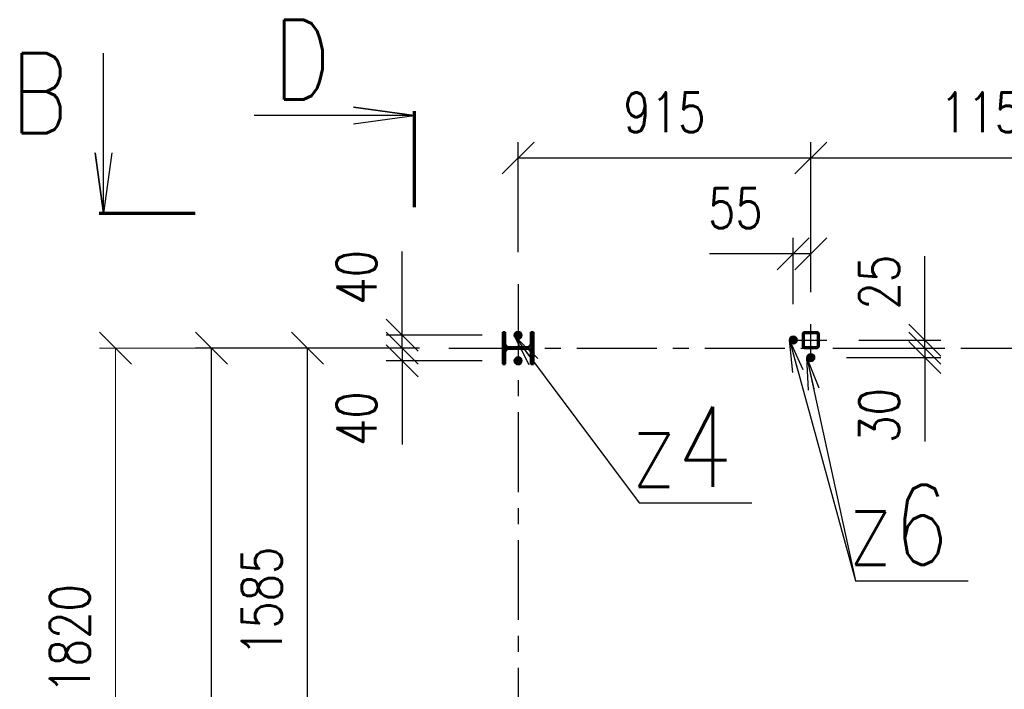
# Paper-space layout 'Layout1' of a CAD drawing. Extents: x -2 to 935, y -36 to 422.
# Tile 16 of 63: x 105 to 166, y 334 to 376. Entities that reach past the tile are written whole.
import ezdxf
from ezdxf.enums import TextEntityAlignment as Align

# ---------------------------------------------------------------- set-up
doc = ezdxf.new("R2010")
doc.units = 0
for name, pattern in [('ACAD_ISO02W100', [15, 12, -3]), ('ACAD_ISO04W100', [30.5, 24, -3, 0.5, -3]), ('HP_01_CER_B', [8, 5, -1, 1, -1])]:
    doc.linetypes.add(name, pattern=pattern)
doc.layers.get('0').update_dxf_attribs({"linetype": 'CONTINUOUS'})
doc.layers.get('DEFPOINTS').update_dxf_attribs({"color": 132, "linetype": 'CONTINUOUS'})
for name, color, linetype, lineweight in [('SS_KOTVY', 2, 'CONTINUOUS', 35), ('SS_KOTY', 3, 'CONTINUOUS', 25), ('SS_OSY_025', 7, 'HP_01_CER_B', 25), ('SS_PLNA_025', 7, 'CONTINUOUS', 25), ('SS_PODKLADY_KOTY', 251, 'CONTINUOUS', 13), ('SS_POPIS_PROFILU', 13, 'CONTINUOUS', 25), ('SS_REZ', 6, 'CONTINUOUS', 70), ('SS_SLOUPY', 143, 'CONTINUOUS', 50), ('SS_SRAFY', 8, 'CONTINUOUS', 18), ('SS_TEXT7', 6, 'CONTINUOUS', 70), ('SS_ZTUŽENÍ', 81, 'CONTINUOUS', 50)]:
    doc.layers.add(name, color=color, linetype=linetype, lineweight=lineweight)
doc.styles.add('ROMANS', font='romans.shx', dxfattribs={"width": 0.8})
doc.styles.add('romans.shx', font='romans.shx', dxfattribs={"height": 5})
doc.dimstyles.new('A-1_(2.5)_50AS', dxfattribs={"dimtxt": 2.5, "dimasz": 2, "dimexe": 1, "dimexo": 2, "dimgap": 0, "dimtad": 0, "dimdec": 1, "dimlfac": 50, "dimrnd": 1, "dimtxsty": 'ROMANS', "dimblk1": 'OBLIQUE', "dimblk2": 'OBLIQUE', "dimsah": 1, "dimcen": 2, "dimclrd": 256, "dimclre": 256, "dimclrt": 256, "dimadec": 1, "dimazin": 2, "dimtfac": 0.714286, "dimtdec": 1, "dimtmove": 0, "dimatfit": 3, "dimldrblk": 'OPEN', "dimfxl": 1, "dimtvp": 1.142857, "dimtfill": 1, "dimtolj": 1, "dimlwd": -1, "dimlwe": -1, "dimarcsym": 0})
pattern_1 = [(45, (134.72772, 245.660837), (-0.04490128, 0.04490128), [])]

# ---------------------------------------------------------------- blocks, each defined once
blk = doc.blocks.new('*U11')
at = {"layer": 'SS_PLNA_025'}
blk.add_lwpolyline([(-5.2, 3.775), (-5.724, 0), (-6.247, 3.775), (-5.724, 0), (-5.724, 10)], dxfattribs=at)
at = {"layer": 'SS_REZ'}
blk.add_line((-5.991, 0), (0, 0), dxfattribs=at)
at = {"layer": 'SS_TEXT7', "style": 'ROMANS', "width": 0.8}
blk.add_attdef('REZv', text='', height=5, dxfattribs=at).set_placement((-9.724, 5), align=Align.CENTER)
blk = doc.blocks.new('*U15')
at = {"layer": 'SS_PLNA_025'}
blk.add_lwpolyline([(-3.775, 5.2), (0, 5.724), (-3.775, 6.247), (0, 5.724), (-10, 5.724)], dxfattribs=at)
at = {"layer": 'SS_REZ'}
blk.add_line((0, 5.991), (0, 0), dxfattribs=at)
at = {"layer": 'SS_TEXT7', "style": 'ROMANS', "width": 0.8}
blk.add_attdef('REZs', text='', height=5, dxfattribs=at).set_placement((-7, 6.724), align=Align.CENTER)
blk = doc.blocks.new('0KRIZ(Z)')
at = {"color": 0, "linetype": 'ByBlock', "ltscale": 0.5}
for p, q in [((0, -0.5), (0, 0.5)), ((-0.5, 0), (0.5, 0)), ((0, 0), (0, 0, 1))]:
    blk.add_line(p, q, dxfattribs=at)
blk = doc.blocks.new('_Oblique')
at = {"color": 0, "linetype": 'ByBlock', "lineweight": -2}
blk.add_line((-0.5, -0.5), (0.5, 0.5), dxfattribs=at)
blk = doc.blocks.new('*D45')
at = {"layer": 'DEFPOINTS', "color": 0, "transparency": 16777216}
for p in [(122.562, 355.461), (131.405, 355.461), (134.268, 323.761)]:
    blk.add_point(p, dxfattribs=at)
at = {"layer": 'SS_KOTY', "transparency": 16777216}
for p, q in [((129.405, 355.461), (121.562, 355.461)), ((122.562, 323.761), (122.562, 355.461)), ((132.268, 323.761), (121.562, 323.761))]:
    blk.add_line(p, q, dxfattribs=at)
at = {"layer": 'SS_KOTY', "transparency": 16777216, "xscale": 2, "yscale": 2, "zscale": 2}
for p, rotation in [((122.562, 355.461), 90), ((122.562, 323.761), 270)]:
    blk.add_blockref('_Oblique', p, dxfattribs=dict(at, rotation=rotation))
at = {"layer": 'SS_KOTY', "transparency": 16777216, "insert": (119.705, 339.611), "char_height": 2.5, "attachment_point": 5, "rotation": 90, "style": 'ROMANS', "bg_fill": 3, "box_fill_scale": 1.1, "bg_fill_color": 256, "bg_fill_true_color": 13158600, "bg_fill_transparency": 0}
blk.add_mtext('\\A1;1585', dxfattribs=at)
blk = doc.blocks.new('_OPEN')
at = {"color": 0, "linetype": 'ByBlock'}
for p, q in [((-1, 0.167), (0, 0)), ((0, 0), (-1, -0.167)), ((0, 0), (-1, 0))]:
    blk.add_line(p, q, dxfattribs=at)
blk = doc.blocks.new('*D51')
at = {"layer": 'DEFPOINTS', "color": 0, "transparency": 16777216}
for p in [(116.562, 355.461), (131.565, 355.461), (131.565, 245.661)]:
    blk.add_point(p, dxfattribs=at)
at = {"layer": 'SS_KOTY', "transparency": 16777216}
for p, q in [((129.565, 355.461), (115.562, 355.461)), ((116.562, 245.661), (116.562, 355.461)), ((129.565, 245.661), (115.562, 245.661))]:
    blk.add_line(p, q, dxfattribs=at)
at = {"layer": 'SS_KOTY', "transparency": 16777216, "xscale": 2, "yscale": 2, "zscale": 2}
for p, rotation in [((116.562, 355.461), 90), ((116.562, 245.661), 270)]:
    blk.add_blockref('_Oblique', p, dxfattribs=dict(at, rotation=rotation))
at = {"layer": 'SS_KOTY', "transparency": 16777216, "insert": (113.705, 300.561), "char_height": 2.5, "attachment_point": 5, "rotation": 90, "style": 'ROMANS', "bg_fill": 3, "box_fill_scale": 1.1, "bg_fill_color": 256, "bg_fill_true_color": 13158600, "bg_fill_transparency": 0}
blk.add_mtext('\\A1;5490', dxfattribs=at)
blk = doc.blocks.new('*D65')
at = {"layer": 'DEFPOINTS', "color": 0, "transparency": 16777216}
for p in [(152.928, 361.35), (154.028, 356.961), (152.928, 356.201, 0.7)]:
    blk.add_point(p, dxfattribs=at)
at = {"layer": 'SS_KOTY', "transparency": 16777216}
for p, q in [((152.928, 358.201), (152.928, 362.35)), ((154.028, 358.961), (154.028, 362.35)), ((152.928, 361.35), (147.69, 361.35)), ((154.028, 361.35), (152.928, 361.35))]:
    blk.add_line(p, q, dxfattribs=at)
at = {"layer": 'SS_KOTY', "transparency": 16777216, "xscale": 2, "yscale": 2, "zscale": 2, "rotation": 180}
blk.add_blockref('_Oblique', (152.928, 361.35), dxfattribs=at)
at = {"layer": 'SS_KOTY', "transparency": 16777216, "xscale": 2, "yscale": 2, "zscale": 2}
blk.add_blockref('_Oblique', (154.028, 361.35), dxfattribs=at)
at = {"layer": 'SS_KOTY', "transparency": 16777216, "insert": (149.309, 364.207), "char_height": 2.5, "attachment_point": 5, "style": 'ROMANS', "bg_fill": 3, "box_fill_scale": 1.1, "bg_fill_color": 256, "bg_fill_true_color": 13158600, "bg_fill_transparency": 0}
blk.add_mtext('\\A1;55', dxfattribs=at)
blk = doc.blocks.new('*D67')
at = {"layer": 'DEFPOINTS', "color": 0, "transparency": 16777216}
for p in [(154.028, 367.35), (135.728, 359.449), (154.028, 356.961)]:
    blk.add_point(p, dxfattribs=at)
at = {"layer": 'SS_KOTY', "transparency": 16777216}
for p, q in [((135.728, 361.449), (135.728, 368.35)), ((154.028, 358.961), (154.028, 368.35)), ((135.728, 367.35), (154.028, 367.35))]:
    blk.add_line(p, q, dxfattribs=at)
at = {"layer": 'SS_KOTY', "transparency": 16777216, "xscale": 2, "yscale": 2, "zscale": 2, "rotation": 180}
blk.add_blockref('_Oblique', (135.728, 367.35), dxfattribs=at)
at = {"layer": 'SS_KOTY', "transparency": 16777216, "xscale": 2, "yscale": 2, "zscale": 2}
blk.add_blockref('_Oblique', (154.028, 367.35), dxfattribs=at)
at = {"layer": 'SS_KOTY', "transparency": 16777216, "insert": (144.878, 370.207), "char_height": 2.5, "attachment_point": 5, "style": 'ROMANS', "bg_fill": 3, "box_fill_scale": 1.1, "bg_fill_color": 256, "bg_fill_true_color": 13158600, "bg_fill_transparency": 0}
blk.add_mtext('\\A1;915', dxfattribs=at)
blk = doc.blocks.new('*D68')
at = {"layer": 'DEFPOINTS', "color": 0, "transparency": 16777216}
for p in [(177.028, 367.35), (154.028, 356.961), (177.028, 356.961)]:
    blk.add_point(p, dxfattribs=at)
at = {"layer": 'SS_KOTY', "transparency": 16777216}
for p, q in [((154.028, 358.961), (154.028, 368.35)), ((177.028, 358.961), (177.028, 368.35)), ((154.028, 367.35), (177.028, 367.35))]:
    blk.add_line(p, q, dxfattribs=at)
at = {"layer": 'SS_KOTY', "transparency": 16777216, "xscale": 2, "yscale": 2, "zscale": 2, "rotation": 180}
blk.add_blockref('_Oblique', (154.028, 367.35), dxfattribs=at)
at = {"layer": 'SS_KOTY', "transparency": 16777216, "xscale": 2, "yscale": 2, "zscale": 2}
blk.add_blockref('_Oblique', (177.028, 367.35), dxfattribs=at)
at = {"layer": 'SS_KOTY', "transparency": 16777216, "insert": (165.528, 370.207), "char_height": 2.5, "attachment_point": 5, "style": 'ROMANS', "bg_fill": 3, "box_fill_scale": 1.1, "bg_fill_color": 256, "bg_fill_true_color": 13158600, "bg_fill_transparency": 0}
blk.add_mtext('\\A1;1150', dxfattribs=at)
blk = doc.blocks.new('*D76')
at = {"layer": 'DEFPOINTS', "color": 0, "transparency": 16777216}
for p in [(131.405, 355.461), (128.483, 354.661), (135.488, 354.661, 0.65)]:
    blk.add_point(p, dxfattribs=at)
at = {"layer": 'SS_KOTY', "transparency": 16777216}
for p, q in [((129.405, 355.461), (127.483, 355.461)), ((128.483, 355.461), (128.483, 354.661)), ((133.488, 354.661), (127.483, 354.661)), ((128.483, 354.661), (128.483, 349.423))]:
    blk.add_line(p, q, dxfattribs=at)
at = {"layer": 'SS_KOTY', "transparency": 16777216, "xscale": 2, "yscale": 2, "zscale": 2}
for p, rotation in [((128.483, 355.461), 90), ((128.483, 354.661), 270)]:
    blk.add_blockref('_Oblique', p, dxfattribs=dict(at, rotation=rotation))
at = {"layer": 'SS_KOTY', "transparency": 16777216, "insert": (125.626, 351.042), "char_height": 2.5, "attachment_point": 5, "rotation": 90, "style": 'ROMANS', "bg_fill": 3, "box_fill_scale": 1.1, "bg_fill_color": 256, "bg_fill_true_color": 13158600, "bg_fill_transparency": 0}
blk.add_mtext('\\A1;40', dxfattribs=at)
blk = doc.blocks.new('*D77')
at = {"layer": 'DEFPOINTS', "color": 0, "transparency": 16777216}
for p in [(128.483, 356.261), (135.488, 356.261, 0.8), (131.405, 355.461)]:
    blk.add_point(p, dxfattribs=at)
at = {"layer": 'SS_KOTY', "transparency": 16777216}
for p, q in [((128.483, 356.261), (128.483, 361.499)), ((133.488, 356.261), (127.483, 356.261)), ((128.483, 355.461), (128.483, 356.261)), ((129.405, 355.461), (127.483, 355.461))]:
    blk.add_line(p, q, dxfattribs=at)
at = {"layer": 'SS_KOTY', "transparency": 16777216, "xscale": 2, "yscale": 2, "zscale": 2}
for p, rotation in [((128.483, 356.261), 90), ((128.483, 355.461), 270)]:
    blk.add_blockref('_Oblique', p, dxfattribs=dict(at, rotation=rotation))
at = {"layer": 'SS_KOTY', "transparency": 16777216, "insert": (125.626, 359.88), "char_height": 2.5, "attachment_point": 5, "rotation": 90, "style": 'ROMANS', "bg_fill": 3, "box_fill_scale": 1.1, "bg_fill_color": 256, "bg_fill_true_color": 13158600, "bg_fill_transparency": 0}
blk.add_mtext('\\A1;40', dxfattribs=at)
blk = doc.blocks.new('*D78')
at = {"layer": 'DEFPOINTS', "color": 0, "transparency": 16777216}
for p in [(155.028, 355.961), (161.165, 355.961), (154.528, 355.461)]:
    blk.add_point(p, dxfattribs=at)
at = {"layer": 'SS_KOTY', "transparency": 16777216}
for p, q in [((161.165, 355.961), (161.165, 361.199)), ((157.028, 355.961), (162.165, 355.961)), ((161.165, 355.461), (161.165, 355.961)), ((156.528, 355.461), (162.165, 355.461))]:
    blk.add_line(p, q, dxfattribs=at)
at = {"layer": 'SS_KOTY', "transparency": 16777216, "xscale": 2, "yscale": 2, "zscale": 2}
for p, rotation in [((161.165, 355.961), 90), ((161.165, 355.461), 270)]:
    blk.add_blockref('_Oblique', p, dxfattribs=dict(at, rotation=rotation))
at = {"layer": 'SS_KOTY', "transparency": 16777216, "insert": (158.308, 359.58), "char_height": 2.5, "attachment_point": 5, "rotation": 90, "style": 'ROMANS', "bg_fill": 3, "box_fill_scale": 1.1, "bg_fill_color": 256, "bg_fill_true_color": 13158600, "bg_fill_transparency": 0}
blk.add_mtext('\\A1;25', dxfattribs=at)
blk = doc.blocks.new('*D79')
at = {"layer": 'DEFPOINTS', "color": 0, "transparency": 16777216}
for p in [(154.528, 355.461), (154.268, 354.861, 0.7), (161.165, 354.861)]:
    blk.add_point(p, dxfattribs=at)
at = {"layer": 'SS_KOTY', "transparency": 16777216}
for p, q in [((156.528, 355.461), (162.165, 355.461)), ((161.165, 355.461), (161.165, 354.861)), ((156.268, 354.861), (162.165, 354.861)), ((161.165, 354.861), (161.165, 349.623))]:
    blk.add_line(p, q, dxfattribs=at)
at = {"layer": 'SS_KOTY', "transparency": 16777216, "xscale": 2, "yscale": 2, "zscale": 2}
for p, rotation in [((161.165, 355.461), 90), ((161.165, 354.861), 270)]:
    blk.add_blockref('_Oblique', p, dxfattribs=dict(at, rotation=rotation))
at = {"layer": 'SS_KOTY', "transparency": 16777216, "insert": (158.308, 351.242), "char_height": 2.5, "attachment_point": 5, "rotation": 90, "style": 'ROMANS', "bg_fill": 3, "box_fill_scale": 1.1, "bg_fill_color": 256, "bg_fill_true_color": 13158600, "bg_fill_transparency": 0}
blk.add_mtext('\\A1;30', dxfattribs=at)
blk = doc.blocks.new('*D88')
at = {"layer": 'DEFPOINTS', "color": 0, "transparency": 16777216}
for p in [(110.562, 355.461), (131.405, 355.461), (135.728, 319.061)]:
    blk.add_point(p, dxfattribs=at)
at = {"layer": 'SS_PODKLADY_KOTY', "transparency": 16777216}
for p, q in [((129.405, 355.461), (109.562, 355.461)), ((110.562, 319.061), (110.562, 355.461)), ((133.728, 319.061), (109.562, 319.061))]:
    blk.add_line(p, q, dxfattribs=at)
at = {"layer": 'SS_PODKLADY_KOTY', "transparency": 16777216, "xscale": 2, "yscale": 2, "zscale": 2}
for p, rotation in [((110.562, 355.461), 90), ((110.562, 319.061), 270)]:
    blk.add_blockref('_Oblique', p, dxfattribs=dict(at, rotation=rotation))
at = {"layer": 'SS_PODKLADY_KOTY', "transparency": 16777216, "insert": (107.705, 337.261), "char_height": 2.5, "attachment_point": 5, "rotation": 90, "style": 'ROMANS', "bg_fill": 3, "box_fill_scale": 1.1, "bg_fill_color": 256, "bg_fill_true_color": 13158600, "bg_fill_transparency": 0}
blk.add_mtext('\\A1;1820', dxfattribs=at)

psp = doc.layouts.get("Layout1")

# ---------------------------------------------------------------- linework, layer by layer
at = {"layer": 'SS_KOTVY', "color": 1, "linetype": 'Continuous', "ltscale": 0.25}
for p, q in [((152.8182, 355.7712), (153.0372, 355.7712)), ((153.9182, 355.0505), (153.8087, 354.8608)), ((153.8087, 354.8608), (153.9182, 354.6712))]:
    psp.add_line(p, q, dxfattribs=at)
at = {"layer": 'SS_OSY_025'}
for p, q in [((135.7277, 359.4492), (135.7277, 242.8839)), ((131.4048, 355.4608), (234.3736, 355.4608))]:
    psp.add_line(p, q, dxfattribs=at)
at = {"layer": 'SS_POPIS_PROFILU', "color": 0, "linetype": 'ByBlock'}
psp.add_line((153.8875, 352.8283), (153.7878, 354.8534), dxfattribs=at)
at = {"layer": 'SS_SLOUPY', "color": 1, "linetype": 'Continuous', "ltscale": 0.25}
for p, q in [((136.5277, 356.4608), (136.6877, 356.4608)), ((136.5277, 356.4608), (136.5277, 355.7508)), ((136.6877, 354.4608), (136.6877, 356.4608)), ((136.5277, 355.1708), (136.5277, 354.4608)), ((136.5277, 354.4608), (136.6877, 354.4608))]:
    psp.add_line(p, q, dxfattribs=at)
at = {"layer": 'SS_SLOUPY', "color": 1, "linetype": 'Continuous', "ltscale": 0.25, "extrusion": (-9.81055e-16, 2.36848e-15, -1)}
psp.add_arc((-136.2877, 355.7508), 0.24, 180, 270, dxfattribs=at)
at = {"layer": 'SS_SLOUPY', "color": 1, "linetype": 'Continuous', "ltscale": 0.25, "extrusion": (-9.81055e-16, -2.36848e-15, -1)}
psp.add_arc((-136.2877, 355.1708), 0.24, 90, 180, dxfattribs=at)
at = {"layer": 'SS_ZTUŽENÍ', "color": 1, "linetype": 'Continuous', "ltscale": 0.25}
psp.add_arc((153.6477, 355.5808), 0.12, 180, 270, dxfattribs=at)
at = {"layer": 'SS_ZTUŽENÍ', "color": 1, "linetype": 'Continuous', "ltscale": 0.25, "extrusion": (0, 0, -1)}
psp.add_arc((-153.6477, 355.5808), 0.06, 270, 0, dxfattribs=at)

# ---------------------------------------------------------------- block references
at = {"layer": 'SS_OSY_025', "xscale": 2, "yscale": 2, "zscale": 2}
psp.add_blockref('0KRIZ(Z)', (154.0277, 355.9608), dxfattribs=at)
at = {"layer": 'SS_REZ'}
for name, p, values in [('*U15', (129.2227, 364.2806), {'REZs': 'D'}), ('*U11', (115.537, 363.9001), {'REZv': 'B'})]:
    psp.add_blockref(name, p, dxfattribs=at).add_auto_attribs(values)

# ---------------------------------------------------------------- texts
at = {"layer": 'SS_POPIS_PROFILU', "color": 4, "style": 'romans.shx', "width": 0.8}
for s, p in [('z4', (142.7661, 346.7776)), ('z6', (156.3043, 341.8913)), ('z6', (156.3043, 341.8913))]:
    psp.add_text(s, height=5, dxfattribs=at).set_placement(p)

# ---------------------------------------------------------------- next in the draw order: dimensions: what is measured, and where the dimension line sits
at = {"layer": 'SS_KOTY'}
dim = psp.add_linear_dim(base=(152.9277, 361.3496), p1=(154.0277, 356.9608), p2=(152.9277, 356.2008, 0.7), dimstyle='A-1_(2.5)_50AS', dxfattribs=at)
dim.commit()
dim.dimension.update_dxf_attribs({"geometry": '*D65', "text_midpoint": (149.3087, 364.2067)})
dim = psp.add_linear_dim(base=(122.5622, 355.4608), p1=(134.2677, 323.7608), p2=(131.4048, 355.4608), angle=90, dimstyle='A-1_(2.5)_50AS', override={"dimtmove": 1}, dxfattribs=at)
dim.commit()
dim.dimension.update_dxf_attribs({"geometry": '*D45', "text_midpoint": (119.705, 339.6108)})

# ---------------------------------------------------------------- next in the draw order: linework, layer by layer
at = {"layer": 'SS_KOTVY', "color": 7, "linetype": 'ACAD_ISO04W100', "ltscale": 0.25}
for p, q in [((152.6877, 355.9608), (153.1677, 355.9608)), ((152.8077, 355.9608), (153.0477, 355.9608)), ((152.9277, 356.2008), (152.9277, 355.7208)), ((152.9277, 356.0808), (152.9277, 355.8408)), ((152.9277, 355.9608), (152.9277, 355.9608))]:
    psp.add_line(p, q, dxfattribs=at)
at = {"layer": 'SS_KOTVY', "color": 1, "linetype": 'Continuous', "ltscale": 0.25}
for p, q in [((152.8182, 356.1505), (152.7087, 355.9608)), ((152.7087, 355.9608), (152.8182, 355.7712)), ((153.0372, 356.1505), (152.8182, 356.1505)), ((153.1467, 355.9608), (153.0372, 356.1505)), ((153.0372, 355.7712), (153.1467, 355.9608))]:
    psp.add_line(p, q, dxfattribs=at)
for radius in [0.24, 0.12]:
    psp.add_circle((152.9277, 355.9608), radius, dxfattribs=at)
at = {"layer": 'SS_POPIS_PROFILU', "color": 0, "linetype": 'ByBlock'}
for p, q in [((152.8964, 353.9366), (152.6878, 355.9534)), ((152.6878, 355.9534), (153.5392, 354.1133)), ((152.6878, 355.9534), (153.2178, 354.0249))]:
    psp.add_line(p, q, dxfattribs=at)
at = {"layer": 'SS_ZTUŽENÍ', "color": 1, "linetype": 'Continuous', "ltscale": 0.25}
for p, q in [((153.5277, 356.3408), (153.5277, 355.5808)), ((153.5877, 355.5808), (153.5877, 356.3408))]:
    psp.add_line(p, q, dxfattribs=at)
at = {"layer": 'SS_ZTUŽENÍ', "color": 3, "linetype": 'ACAD_ISO02W100', "ltscale": 0.25}
psp.add_circle((152.9277, 355.9608), 0.14, dxfattribs=at)
at = {"layer": 'SS_ZTUŽENÍ', "color": 1, "linetype": 'Continuous', "ltscale": 0.25}
psp.add_arc((153.6477, 356.3408), 0.12, 90, 180, dxfattribs=at)
at = {"layer": 'SS_ZTUŽENÍ', "color": 1, "linetype": 'Continuous', "ltscale": 0.25, "extrusion": (0, 0, -1)}
psp.add_arc((-153.6477, 356.3408), 0.06, 0, 90, dxfattribs=at)

# ---------------------------------------------------------------- next in the draw order: dimensions: what is measured, and where the dimension line sits
at = {"layer": 'SS_KOTY'}
dim = psp.add_linear_dim(base=(154.0277, 367.3496), p1=(135.7277, 359.4492), p2=(154.0277, 356.9608), dimstyle='A-1_(2.5)_50AS', dxfattribs=at)
dim.commit()
dim.dimension.update_dxf_attribs({"geometry": '*D67', "text_midpoint": (144.8777, 370.2067)})
dim = psp.add_linear_dim(base=(116.5622, 355.4608), p1=(131.5648, 245.6608), p2=(131.5648, 355.4608), angle=90, dimstyle='A-1_(2.5)_50AS', dxfattribs=at)
dim.commit()
dim.dimension.update_dxf_attribs({"geometry": '*D51', "text_midpoint": (113.705, 300.5608)})

# ---------------------------------------------------------------- next in the draw order: dimensions: what is measured, and where the dimension line sits
dim = psp.add_linear_dim(base=(177.0277, 367.3496), p1=(154.0277, 356.9608), p2=(177.0277, 356.9608), dimstyle='A-1_(2.5)_50AS', override={"dimtmove": 1}, dxfattribs=at)
dim.commit()
dim.dimension.update_dxf_attribs({"geometry": '*D68', "text_midpoint": (165.5277, 370.2067)})
dim = psp.add_linear_dim(base=(128.4835, 354.6608), p1=(131.4048, 355.4608), p2=(135.4877, 354.6608, 0.65), angle=90, dimstyle='A-1_(2.5)_50AS', dxfattribs=at)
dim.commit()
dim.dimension.update_dxf_attribs({"geometry": '*D76', "text_midpoint": (125.6263, 351.0418)})

# ---------------------------------------------------------------- next in the draw order: dimensions: what is measured, and where the dimension line sits
for base, p1, p2, picture, middle in [((128.4835, 356.2608), (131.4048, 355.4608), (135.4877, 356.2608, 0.8), '*D77', (125.6263, 359.8799)), ((161.165, 355.9608), (154.5277, 355.4608), (155.0277, 355.9608), '*D78', (158.3079, 359.5799))]:
    dim = psp.add_linear_dim(base=base, p1=p1, p2=p2, angle=90, dimstyle='A-1_(2.5)_50AS', dxfattribs=at)
    dim.commit()
    dim.dimension.update_dxf_attribs({"geometry": picture, "text_midpoint": middle})

# ---------------------------------------------------------------- next in the draw order: dimensions: what is measured, and where the dimension line sits
dim = psp.add_linear_dim(base=(161.165, 354.8608), p1=(154.5277, 355.4608), p2=(154.2677, 354.8608, 0.7), angle=90, dimstyle='A-1_(2.5)_50AS', dxfattribs=at)
dim.commit()
dim.dimension.update_dxf_attribs({"geometry": '*D79', "text_midpoint": (158.3079, 351.2418)})
at = {"layer": 'SS_PODKLADY_KOTY'}
dim = psp.add_linear_dim(base=(110.5622, 355.4608), p1=(135.7277, 319.0608), p2=(131.4048, 355.4608), angle=90, dimstyle='A-1_(2.5)_50AS', override={"dimtmove": 1}, dxfattribs=at)
dim.commit()
dim.dimension.update_dxf_attribs({"geometry": '*D88', "text_midpoint": (107.705, 337.2608)})

# ---------------------------------------------------------------- next in the draw order: hatches: boundary and pattern name
at = {"layer": 'SS_SRAFY'}
h = psp.add_hatch(dxfattribs=at)
h.set_pattern_fill('ANSI31', color=5, scale=0.02, style=0)
h.set_pattern_definition(pattern_1)
h.paths.add_polyline_path([(134.9277, 356.4608), (134.7677, 356.4608), (134.7677, 354.4608), (134.9277, 354.4608), (134.9277, 355.1708, -0.4142136), (135.1677, 355.4108), (136.2877, 355.4108, -0.4142136), (136.5277, 355.1708), (136.5277, 354.4608), (136.6877, 354.4608), (136.6877, 356.4608), (136.5277, 356.4608), (136.5277, 355.7508, -0.4142136), (136.2877, 355.5108), (135.1677, 355.5108, -0.4142136), (134.9277, 355.7508)], flags=0)
h = psp.add_hatch(dxfattribs=at)
h.set_pattern_fill('ANSI31', color=5, scale=0.02, style=0)
h.set_pattern_definition(pattern_1)
h.paths.add_polyline_path([(154.4077, 356.4608), (153.6477, 356.4608, 0.4142136), (153.5277, 356.3408), (153.5277, 355.5808, 0.4142136), (153.6477, 355.4608), (154.4077, 355.4608, 0.4142136), (154.5277, 355.5808), (154.5277, 356.3408, 0.4142136)], flags=0)
h.paths.add_polyline_path([(154.4677, 356.3408), (154.4677, 355.5808, -0.4142136), (154.4077, 355.5208), (153.6477, 355.5208, -0.4142136), (153.5877, 355.5808), (153.5877, 356.3408, -0.4142136), (153.6477, 356.4008), (154.4077, 356.4008, -0.4142136)], flags=0)

# ---------------------------------------------------------------- next in the draw order: linework, layer by layer
at = {"layer": 'SS_KOTVY', "color": 1, "linetype": 'Continuous', "ltscale": 0.25}
for p, q in [((135.6182, 356.4505), (135.5087, 356.2608)), ((135.8372, 356.4505), (135.6182, 356.4505)), ((135.9467, 356.2608), (135.8372, 356.4505)), ((135.5087, 356.2608), (135.6182, 356.0712)), ((135.6182, 356.0712), (135.8372, 356.0712)), ((135.8372, 356.0712), (135.9467, 356.2608)), ((135.6182, 354.8505), (135.5087, 354.6608)), ((135.5087, 354.6608), (135.6182, 354.4712)), ((135.8372, 354.8505), (135.6182, 354.8505)), ((135.9467, 354.6608), (135.8372, 354.8505)), ((135.8372, 354.4712), (135.9467, 354.6608)), ((154.1372, 355.0505), (153.9182, 355.0505)), ((153.9182, 354.6712), (154.1372, 354.6712)), ((154.2467, 354.8608), (154.1372, 355.0505)), ((154.1372, 354.6712), (154.2467, 354.8608)), ((135.6182, 354.4712), (135.8372, 354.4712))]:
    psp.add_line(p, q, dxfattribs=at)
at = {"layer": 'SS_KOTVY', "color": 7, "linetype": 'ACAD_ISO04W100', "ltscale": 0.25}
for p, q in [((135.7277, 356.5008), (135.7277, 356.0208)), ((135.4877, 356.2608), (135.9677, 356.2608)), ((135.6077, 356.2608), (135.8477, 356.2608)), ((135.7277, 356.3808), (135.7277, 356.1408)), ((135.7277, 356.2608), (135.7277, 356.2608)), ((135.4877, 354.6608), (135.9677, 354.6608)), ((135.6077, 354.6608), (135.8477, 354.6608)), ((135.7277, 354.9008), (135.7277, 354.4208)), ((135.7277, 354.7808), (135.7277, 354.5408)), ((135.7277, 354.6608), (135.7277, 354.6608)), ((153.7877, 354.8608), (154.2677, 354.8608)), ((153.9077, 354.8608), (154.1477, 354.8608)), ((154.0277, 355.1008), (154.0277, 354.6208)), ((154.0277, 354.9808), (154.0277, 354.7408)), ((154.0277, 354.8608), (154.0277, 354.8608))]:
    psp.add_line(p, q, dxfattribs=at)
at = {"layer": 'SS_KOTVY', "color": 1, "linetype": 'Continuous', "ltscale": 0.25}
for centre, radius in [((135.7277, 356.2608), 0.24), ((135.7277, 356.2608), 0.12), ((135.7277, 354.6608), 0.24), ((135.7277, 354.6608), 0.12), ((154.0277, 354.8608), 0.24), ((154.0277, 354.8608), 0.12)]:
    psp.add_circle(centre, radius, dxfattribs=at)
at = {"layer": 'SS_POPIS_PROFILU', "color": 0, "linetype": 'ByBlock'}
for p, q in [((136.4248, 354.4034), (135.4943, 356.2048)), ((135.4943, 356.2048), (136.9588, 354.8025)), ((135.4943, 356.2048), (136.6918, 354.6029)), ((153.7878, 354.8534), (154.539, 352.9701)), ((153.7878, 354.8534), (154.2133, 352.8992))]:
    psp.add_line(p, q, dxfattribs=at)
at = {"layer": 'SS_POPIS_PROFILU', "color": 13}
for points in [[(135.4943, 356.2048), (143.2891, 345.7776), (150.3367, 345.7776)], [(152.6878, 355.9534), (156.8273, 340.8913), (163.8749, 340.8913)], [(153.7878, 354.8534), (156.8273, 340.8913), (163.8749, 340.8913)]]:
    psp.add_lwpolyline(points, dxfattribs=at)
at = {"layer": 'SS_SLOUPY', "color": 1, "linetype": 'Continuous', "ltscale": 0.25}
for p, q in [((134.7677, 356.4608), (134.9277, 356.4608)), ((134.7677, 354.4608), (134.7677, 356.4608)), ((134.9277, 355.7508), (134.9277, 356.4608)), ((134.9277, 354.4608), (134.9277, 355.1708)), ((136.2877, 355.5108), (135.1677, 355.5108)), ((135.1677, 355.4108), (136.2877, 355.4108)), ((134.7677, 354.4608), (134.9277, 354.4608))]:
    psp.add_line(p, q, dxfattribs=at)
at = {"layer": 'SS_SLOUPY', "color": 7, "linetype": 'ACAD_ISO04W100', "ltscale": 0.25}
psp.add_line((135.7277, 355.4608), (135.7277, 355.4608), dxfattribs=at)
at = {"layer": 'SS_SLOUPY', "color": 3, "linetype": 'ACAD_ISO02W100', "ltscale": 0.25}
for centre in [(135.7277, 356.2608), (135.7277, 354.6608)]:
    psp.add_circle(centre, 0.14, dxfattribs=at)
at = {"layer": 'SS_SLOUPY', "color": 1, "linetype": 'Continuous', "ltscale": 0.25, "extrusion": (2.36848e-15, 9.81055e-16, -1)}
psp.add_arc((-135.1677, 355.7508), 0.24, 270, 0, dxfattribs=at)
at = {"layer": 'SS_SLOUPY', "color": 1, "linetype": 'Continuous', "ltscale": 0.25, "extrusion": (2.36848e-15, -9.81055e-16, -1)}
psp.add_arc((-135.1677, 355.1708), 0.24, 0, 90, dxfattribs=at)
at = {"layer": 'SS_ZTUŽENÍ', "color": 1, "linetype": 'Continuous', "ltscale": 0.25}
for p, q in [((153.6477, 356.4608), (154.4077, 356.4608)), ((153.6477, 356.4008), (154.4077, 356.4008)), ((154.4677, 356.3408), (154.4677, 355.5808)), ((154.5277, 356.3408), (154.5277, 355.5808)), ((154.4077, 355.5208), (153.6477, 355.5208)), ((153.6477, 355.4608), (154.4077, 355.4608))]:
    psp.add_line(p, q, dxfattribs=at)
at = {"layer": 'SS_ZTUŽENÍ', "color": 7, "linetype": 'ACAD_ISO04W100', "ltscale": 0.25}
psp.add_line((154.0277, 355.9608), (154.0277, 355.9608), dxfattribs=at)
at = {"layer": 'SS_ZTUŽENÍ', "color": 3, "linetype": 'ACAD_ISO02W100', "ltscale": 0.25}
psp.add_circle((154.0277, 354.8608), 0.14, dxfattribs=at)
at = {"layer": 'SS_ZTUŽENÍ', "color": 1, "linetype": 'Continuous', "ltscale": 0.25}
for centre, start, end in [((154.4077, 356.3408), 0, 90), ((154.4077, 355.5808), 270, 0)]:
    psp.add_arc(centre, 0.12, start, end, dxfattribs=at)
at = {"layer": 'SS_ZTUŽENÍ', "color": 1, "linetype": 'Continuous', "ltscale": 0.25, "extrusion": (0, 0, -1)}
psp.add_arc((-154.4077, 356.3408), 0.06, 90, 180, dxfattribs=at)
at = {"layer": 'SS_ZTUŽENÍ', "color": 1, "linetype": 'Continuous', "ltscale": 0.25, "extrusion": (3.34953e-15, 0, -1)}
psp.add_arc((-154.4077, 355.5808), 0.06, 180, 270, dxfattribs=at)

doc.saveas('drawing.dxf')
